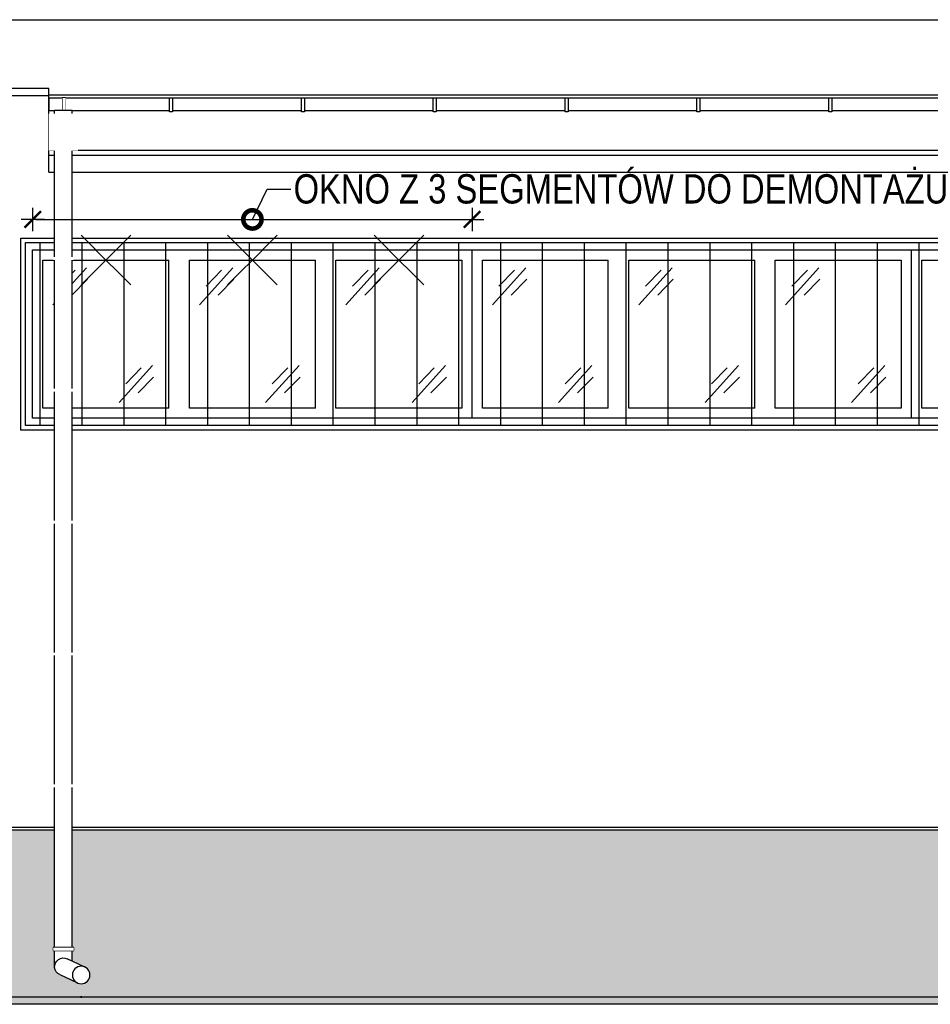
# Model space of a CAD drawing. Header units: millimetres. Extents: x 59331 to 112314, y -16110 to 34390.
# Tile 11 of 198: x 62030 to 62652, y -3573 to -2901. Entities that reach past the tile are written whole.
import ezdxf
from ezdxf import colors
from ezdxf.entities.mleader import LeaderData, LeaderLine
from ezdxf.math import Vec2, Vec3

# ---------------------------------------------------------------- set-up
doc = ezdxf.new("R2010")
doc.units = ezdxf.units.MM
doc.set_wipeout_variables(frame=1)
doc.layers.get('DEFPOINTS').update_dxf_attribs({"lineweight": 9})
for name, color, linetype in [('_HSA_HATCH ELEWACJA', 8, 'Continuous'), ('_HSA_STOLARKA_ZEWNĘTRZNA', 132, 'Continuous'), ('_HSA_WIDOKOWE', 1, 'Continuous'), ('_HSA_WIDOKOWE_CIENKIE', 8, 'Continuous'), ('_HSA_ŚCIANY_CIENKIE', 2, 'Continuous'), ('_HSA_ŚCIANY_DZIAŁOWE', 6, 'Continuous'), ('_HSA_ŚCIANY_KONSTRUKCYJNE', 3, 'Continuous')]:
    doc.layers.add(name, color=color, linetype=linetype)
doc.layers.add('_HSA_POMOC', color=120, linetype='Continuous', plot=False)
doc.layers.add('_HSA_WYBURZENIA', color=7, linetype='Continuous', true_color=0xdd0303)
doc.layers.add('_HSA_WYBURZENIA_01', color=7, linetype='Continuous', true_color=0xdd0303)
doc.styles.add('ARIAL_100', font='Arial.ttf', dxfattribs={"width": 0.8, "height": 20})
doc.dimstyles.new('WYM_WEWN_100', dxfattribs={"dimtxt": 20, "dimasz": 2, "dimexe": 10, "dimexo": 0, "dimgap": 4, "dimtad": 1, "dimdec": 1, "dimrnd": 0.1, "dimtxsty": 'ARIAL_100', "dimblk": 'Wym-03', "dimcen": 0, "dimdle": 10, "dimse1": 1, "dimse2": 1, "dimclrt": 256, "dimazin": 2, "dimtfac": 1, "dimtdec": 1, "dimtix": 1, "dimtmove": 2, "dimatfit": 0, "dimfxl": 1, "dimtolj": 1, "dimtzin": 0, "dimarcsym": 0})

# ---------------------------------------------------------------- blocks, each defined once
blk = doc.blocks.new('A$C52f48a95')
blk.add_wipeout([(0, 115), (0, 0), (300, 0), (300, 115)])
for p, q in [((93, 7), (93, 108)), ((107, 7), (107, 108)), ((193, 7), (193, 108)), ((207, 7), (207, 108))]:
    blk.add_line(p, q)
at = {"ltscale": 10}
blk.add_lwpolyline([(0, 115), (300, 115), (300, 0), (0, 0)], close=True, dxfattribs=at)
for points in [[(93, 7), (7, 7), (7, 108), (93, 108)], [(107, 108), (193, 108)], [(207, 108), (293, 108), (293, 7), (207, 7)], [(193, 7), (107, 7)]]:
    blk.add_lwpolyline(points, dxfattribs=at)
at = {"layer": '_HSA_WIDOKOWE_CIENKIE', "color": 9}
for points in [[(13.87, 77.51), (36.67, 102.73)], [(18.35, 90.23), (28.98, 101.14)], [(113.87, 77.51), (136.67, 102.73)], [(118.35, 90.23), (128.98, 101.14)], [(213.87, 77.51), (236.67, 102.73)], [(218.35, 90.23), (228.98, 101.14)], [(26.74, 83.99), (37.37, 94.9)], [(126.74, 83.99), (137.37, 94.9)], [(226.74, 83.99), (237.37, 94.9)], [(59.05, 10.79), (81.86, 36.01)], [(63.53, 23.51), (74.16, 34.42)], [(159.05, 10.79), (181.86, 36.01)], [(163.53, 23.51), (174.16, 34.42)], [(259.05, 10.79), (281.86, 36.01)], [(263.53, 23.51), (274.16, 34.42)], [(71.93, 17.27), (82.56, 28.18)], [(171.93, 17.27), (182.56, 28.18)], [(271.93, 17.27), (282.56, 28.18)]]:
    blk.add_lwpolyline(points, dxfattribs=at)
blk.add_wipeout([(300, 115), (300, 0), (600, 0), (600, 115)])
for p, q in [((393, 7), (393, 108)), ((407, 7), (407, 108)), ((493, 7), (493, 108)), ((507, 7), (507, 108))]:
    blk.add_line(p, q)
at = {"ltscale": 10}
blk.add_lwpolyline([(300, 115), (600, 115), (600, 0), (300, 0)], close=True, dxfattribs=at)
for points in [[(393, 7), (307, 7), (307, 108), (393, 108)], [(407, 108), (493, 108)], [(507, 108), (593, 108), (593, 7), (507, 7)], [(493, 7), (407, 7)]]:
    blk.add_lwpolyline(points, dxfattribs=at)
at = {"layer": '_HSA_WIDOKOWE_CIENKIE', "color": 9}
for points in [[(313.87, 77.51), (336.67, 102.73)], [(318.35, 90.23), (328.98, 101.14)], [(413.87, 77.51), (436.67, 102.73)], [(418.35, 90.23), (428.98, 101.14)], [(513.87, 77.51), (536.67, 102.73)], [(518.35, 90.23), (528.98, 101.14)], [(326.74, 83.99), (337.37, 94.9)], [(426.74, 83.99), (437.37, 94.9)], [(526.74, 83.99), (537.37, 94.9)], [(359.05, 10.79), (381.86, 36.01)], [(363.53, 23.51), (374.16, 34.42)], [(459.05, 10.79), (481.86, 36.01)], [(463.53, 23.51), (474.16, 34.42)], [(559.05, 10.79), (581.86, 36.01)], [(563.53, 23.51), (574.16, 34.42)], [(371.93, 17.27), (382.56, 28.18)], [(471.93, 17.27), (482.56, 28.18)], [(571.93, 17.27), (582.56, 28.18)]]:
    blk.add_lwpolyline(points, dxfattribs=at)
blk.add_wipeout([(600, 115), (600, 0), (900, 0), (900, 115)])
at = {"ltscale": 10}
blk.add_lwpolyline([(600, 115), (900, 115), (900, 0), (600, 0)], close=True, dxfattribs=at)
blk.add_lwpolyline([(693, 7), (607, 7), (607, 108), (693, 108)], dxfattribs=at)
blk = doc.blocks.new('*U61')
blk.add_wipeout([(0, 8.5), (0, 0), (10264, 0), (10264, 8.5)])
for p, q in [((10264, 8.5), (0, 8.5)), ((10264, 8.5), (10264, 0)), ((10264, 0), (0, 0))]:
    blk.add_line(p, q)
blk.add_lwpolyline([(10254.53, -1), (10252.53, -1), (10252.53, 8.5), (10254.53, 8.5)], close=True)
for points in [[(9729.47, -1), (9731.47, -1), (9731.47, 8.5), (9729.47, 8.5)], [(9819.47, -1), (9821.47, -1), (9821.47, 8.5), (9819.47, 8.5)], [(9909.47, -1), (9911.47, -1), (9911.47, 8.5), (9909.47, 8.5)], [(9999.47, -1), (10001.47, -1), (10001.47, 8.5), (9999.47, 8.5)], [(10089.47, -1), (10091.47, -1), (10091.47, 8.5), (10089.47, 8.5)], [(10179.47, -1), (10181.47, -1), (10181.47, 8.5), (10179.47, 8.5)], [(10254.53, -1), (10252.53, -1), (10252.53, 8.5), (10254.53, 8.5)]]:
    blk.add_wipeout(points)
for points in [[(9729.47, -1), (9731.47, -1), (9731.47, 8.5), (9729.47, 8.5)], [(9819.47, -1), (9821.47, -1), (9821.47, 8.5), (9819.47, 8.5)], [(9909.47, -1), (9911.47, -1), (9911.47, 8.5), (9909.47, 8.5)], [(9999.47, -1), (10001.47, -1), (10001.47, 8.5), (9999.47, 8.5)], [(10089.47, -1), (10091.47, -1), (10091.47, 8.5), (10089.47, 8.5)], [(10179.47, -1), (10181.47, -1), (10181.47, 8.5), (10179.47, 8.5)]]:
    blk.add_lwpolyline(points, close=True)
blk = doc.blocks.new('A$C312354d3')
at = {"transparency": 33554687}
h = blk.add_hatch(dxfattribs=at)
h.set_pattern_fill('ANSI31', color=256, scale=9, angle=45)
h.set_pattern_definition([(90, (5123, -131), (-28.575, 0), [])])
h.paths.add_polyline_path([(3, -3), (10273, -3), (10273, -128), (3, -128)])
for points in [[(0, 0), (10276, 0), (10276, -131), (0, -131)], [(3, -3), (10273, -3), (10273, -128), (3, -128)]]:
    blk.add_lwpolyline(points, close=True)
blk = doc.blocks.new('*U349')
at = {"layer": '_HSA_POMOC'}
for p, q in [((-12.1, -604.63), (-12.1, -605.63)), ((-12.6, -605.13), (-11.6, -605.13))]:
    blk.add_line(p, q, dxfattribs=at)
blk.add_wipeout([(-6, 0), (6, 0), (6, -584.44), (5.99, -584.85), (5.94, -585.26), (5.88, -585.64), (5.78, -586.03), (5.67, -586.39), (5.49, -586.85), (5.29, -587.27), (5.07, -587.64), (4.88, -587.93), (4.58, -588.31), (4.37, -588.55), (3.95, -588.95), (3.75, -589.12), (3.42, -589.37), (3.06, -589.6), (2.74, -589.78), (2.55, -589.87), (-9.54, -595.56), (-9.82, -595.68), (-10.31, -595.86), (-10.72, -595.97), (-11.2, -596.06), (-11.6, -596.11), (-12.1, -596.13), (-12.6, -596.11), (-12.95, -596.07), (-13.56, -595.95), (-13.87, -595.86), (-14.21, -595.74), (-14.66, -595.55), (-14.89, -595.44), (-15.24, -595.24), (-15.56, -595.03), (-15.85, -594.81), (-16.09, -594.61), (-16.33, -594.38), (-16.56, -594.14), (-16.85, -593.79), (-17.07, -593.48), (-17.29, -593.14), (-17.45, -592.84), (-17.6, -592.51), (-17.73, -592.19), (-17.81, -591.96), (-17.92, -591.57), (-18, -591.18), (-18.05, -590.87), (-18.09, -590.5), (-18.1, -590.13), (-18.09, -589.87), (-18.06, -589.5), (-18.02, -589.16), (-17.96, -588.86), (-17.85, -588.41), (-17.74, -588.08), (-17.61, -587.76), (-17.49, -587.51), (-17.3, -587.13), (-17.03, -586.71), (-16.87, -586.49), (-16.61, -586.18), (-16.43, -585.98), (-16.13, -585.69), (-15.96, -585.54), (-15.79, -585.4), (-15.5, -585.19), (-15.18, -584.98), (-15.07, -584.92), (-14.85, -584.8), (-14.85, -584.8), (-6, -580.63)])
for p, q in [((-6, 0), (6, 0)), ((6, -584.44), (6, 0)), ((-6, -580.63), (-6, 0)), ((-14.65, -584.7), (-2.55, -579.01)), ((2.55, -589.87), (-9.54, -595.56))]:
    blk.add_line(p, q)
for points in [[(-7, -10), (7, -10), (7, -12), (-7, -12)], [(-7, -571.44), (7, -571.44), (7, -573.44), (-7, -573.44)]]:
    blk.add_lwpolyline(points, close=True)
blk.add_circle((-12.1, -590.13), 6)
blk.add_arc((0, -584.44), 6, 295.18782, 115.18782)
for points in [[(-7, -12), (-7, -10), (7, -10), (7, -12)], [(-7, -102), (-7, -100), (7, -100), (7, -102)], [(-7, -192), (-7, -190), (7, -190), (7, -192)], [(-7, -282), (-7, -280), (7, -280), (7, -282)], [(-7, -372), (-7, -370), (7, -370), (7, -372)], [(-7, -462), (-7, -460), (7, -460), (7, -462)], [(-7, -573.44), (-7, -571.44), (7, -571.44), (7, -573.44)]]:
    blk.add_wipeout(points)
blk = doc.blocks.new('Wym-03')
for p, q in [((0, 4), (0, -4)), ((-4, 0), (4, 0))]:
    blk.add_line(p, q)
blk.add_lwpolyline([(-2.83, -2.83, 0.8, 0.8, 0), (2.83, 2.83, 0.05, 0.05, 0)], format="xyseb")
blk = doc.blocks.new('*D417')
at = {"layer": '_HSA_WYBURZENIA_01', "color": 0, "lineweight": -2, "transparency": 16777216}
blk.add_line((62041.26, -3037.51), (62337.19, -3037.51), dxfattribs=at)
at = {"layer": 'DEFPOINTS', "color": 0, "transparency": 16777216}
for p in [(62339.19, -3037.51), (62039.26, -3058.26), (62339.19, -3058.26)]:
    blk.add_point(p, dxfattribs=at)
at = {"layer": '_HSA_WYBURZENIA_01', "color": 0, "lineweight": -2, "transparency": 16777216, "xscale": 2, "yscale": 2, "zscale": 2, "rotation": 180}
blk.add_blockref('Wym-03', (62039.26, -3037.51), dxfattribs=at)
at = {"layer": '_HSA_WYBURZENIA_01', "color": 0, "lineweight": -2, "transparency": 16777216, "xscale": 2, "yscale": 2, "zscale": 2}
blk.add_blockref('Wym-03', (62339.19, -3037.51), dxfattribs=at)
blk = doc.blocks.new('_DotSmall')
at = {"color": 0, "linetype": 'ByBlock', "const_width": 0.5}
blk.add_lwpolyline([(-0.0625, 0, 1), (0.0625, 0, 1)], format="xyb", close=True, dxfattribs=at)
blk = doc.blocks.new('A$C6782ac1e')
at = {"linetype": 'Continuous', "ltscale": 400}
for p, q in [((-12.24, 20.65), (12.24, -20.65)), ((20.65, 12.24), (-20.65, -12.24))]:
    blk.add_line(p, q, dxfattribs=at)

msp = doc.modelspace()

# ---------------------------------------------------------------- hatches: boundary and pattern name
at = {"layer": '_HSA_HATCH ELEWACJA', "true_color": 0x946229}
h = msp.add_hatch(color=37, dxfattribs=at)
h.dxf.hatch_style = 1
h.paths.add_polyline_path([(72358.19, -3454.26), (60431.33, -3454.26), (60431.33, -3568.19), (72358.19, -3568.19)])
at = {"layer": '_HSA_WIDOKOWE', "ltscale": 10}
h = msp.add_hatch(color=256, dxfattribs=at)
h.dxf.hatch_style = 1
h.paths.add_polyline_path([(72608.19, -3568.26), (72608.19, -3573.26), (60181.33, -3573.26), (60181.33, -3568.26)])

# ---------------------------------------------------------------- linework, layer by layer
at = {"layer": '_HSA_POMOC'}
msp.add_line((60431.33, -3452.26), (72358.19, -3452.26), dxfattribs=at)
at = {"layer": '_HSA_WIDOKOWE', "ltscale": 10}
msp.add_lwpolyline([(72608.19, -3573.26), (60181.33, -3573.26), (60181.33, -3568.26), (72608.19, -3568.26)], close=True, dxfattribs=at)
at = {"layer": '_HSA_WIDOKOWE_CIENKIE', "ltscale": 10}
msp.add_line((62023.69, -2901.19), (72314.19, -2901.19), dxfattribs=at)
at = {"layer": '_HSA_WIDOKOWE_CIENKIE'}
msp.add_line((60431.33, -3454.26), (72358.19, -3454.26), dxfattribs=at)
at = {"layer": '_HSA_ŚCIANY_CIENKIE', "ltscale": 10}
msp.add_line((62050.19, -2952.39), (72314.19, -2952.39), dxfattribs=at)
at = {"layer": '_HSA_ŚCIANY_DZIAŁOWE', "ltscale": 10}
for p, q in [((62050.19, -3005.26), (62050.19, -2990.26)), ((62050.19, -2993.71), (72314.19, -2993.71)), ((62050.19, -3005.26), (72314.19, -3005.26))]:
    msp.add_line(p, q, dxfattribs=at)
at = {"layer": '_HSA_ŚCIANY_KONSTRUKCYJNE', "ltscale": 10}
for p, q in [((61970.69, -2948.03), (62050.19, -2948.03)), ((62050.19, -2990.26), (72314.19, -2990.26))]:
    msp.add_line(p, q, dxfattribs=at)

# ---------------------------------------------------------------- block references
at = {"layer": '_HSA_STOLARKA_ZEWNĘTRZNA', "ltscale": 10}
msp.add_blockref('A$C52f48a95', (62039.19, -3173.26), dxfattribs=at)

# ---------------------------------------------------------------- leaders
at = {"layer": '_HSA_WYBURZENIA_01'}
ml = msp.add_multileader_mtext('Standard', dxfattribs=at)
ml.set_content('\\pxt5;OKNO Z 3 SEGMENTÓW DO DEMONTAŻU', color=256, style='ARIAL_100')
ml.set_leader_properties()
ml.set_arrow_properties(name='DOTSMALL')
ml.build(insert=Vec2(0, 0))
ml.multileader.update_dxf_attribs({"dogleg_length": 10, "arrow_head_size": 25})
ctx = ml.context
ctx.base_point, ctx.char_height, ctx.arrow_head_size, ctx.plane_origin = Vec3(62215.34, -3016.82), 20, 25, Vec3(62079, -3837.75)
notes = []
notes.append((ctx, [(1, (1, 1, 0), (62199.32, -3016.82), (1, 0), 16.03, [(2, [(62189.22, -3037.51)], 0, [])])]))
ctx.mtext.insert, ctx.mtext.rotation, ctx.mtext.width, ctx.mtext.defined_height, ctx.mtext.line_spacing_factor = Vec3(62217.34, -3006.65), -6.283185, 531.3143, 47.86, 0.8
for ctx, leaders in notes:
    for number, flags, end, landing, length, lines in leaders:
        leader = LeaderData()
        leader.index, (leader.has_last_leader_line, leader.has_dogleg_vector, leader.attachment_direction) = number, flags
        leader.last_leader_point, leader.dogleg_vector, leader.dogleg_length = Vec3(end), Vec3(landing), length
        for number, points, colour, breaks in lines:
            line = LeaderLine()
            line.index, line.vertices, line.color, line.breaks = number, Vec3.list(points), colors.encode_raw_color(colour), breaks
            leader.lines.append(line)
        ctx.leaders.append(leader)

# ---------------------------------------------------------------- next in the draw order: block references
at = {"layer": '_HSA_WIDOKOWE', "xscale": -1}
msp.add_blockref('*U61', (72314.19, -2963.13), dxfattribs=at)
at = {"layer": '_HSA_WIDOKOWE_CIENKIE', "ltscale": 10}
msp.add_blockref('A$C312354d3', (62031.19, -3050.26), dxfattribs=at)
at = {"layer": '_HSA_WYBURZENIA', "rotation": 14.34042781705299}
for p in [(62189.23, -3065.21), (62289.23, -3065.21)]:
    msp.add_blockref('A$C6782ac1e', p, dxfattribs=at)

# ---------------------------------------------------------------- next in the draw order: linework, layer by layer
at = {"layer": '_HSA_WIDOKOWE_CIENKIE', "ltscale": 10}
msp.add_lwpolyline([(60431.33, -3035.12), (61970.82, -2953.03), (62050.19, -2953.03)], dxfattribs=at)
at = {"layer": '_HSA_ŚCIANY_KONSTRUKCYJNE', "ltscale": 10}
msp.add_line((62050.19, -2990.26), (62050.19, -2948.03), dxfattribs=at)

# ---------------------------------------------------------------- next in the draw order: block references
at = {"layer": '_HSA_WIDOKOWE', "xscale": -1}
msp.add_blockref('*U349', (62060.19, -2963.13), dxfattribs=at)

# ---------------------------------------------------------------- next in the draw order: block references
at = {"layer": '_HSA_WYBURZENIA', "rotation": 14.34042781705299}
msp.add_blockref('A$C6782ac1e', (62089.21, -3065.21), dxfattribs=at)

# ---------------------------------------------------------------- next in the draw order: dimensions: what is measured, and where the dimension line sits
at = {"layer": '_HSA_WYBURZENIA_01'}
dim = msp.add_aligned_dim(p1=(62039.26, -3058.26), p2=(62339.19, -3058.26), distance=20.75, text=' ', dimstyle='WYM_WEWN_100', dxfattribs=at)
dim.commit()
dim.dimension.update_dxf_attribs({"geometry": '*D417', "text_midpoint": (62189.22, -3037.51)})

# ---------------------------------------------------------------- next in the draw order: wipeouts: each hides what was drawn before it
msp.add_wipeout([(62070.19, -2965.43), (62050.19, -2965.43), (62050.19, -2990.66), (62070.19, -2990.66)]).dxf.layer = '_HSA_WIDOKOWE'

doc.saveas('drawing.dxf')
